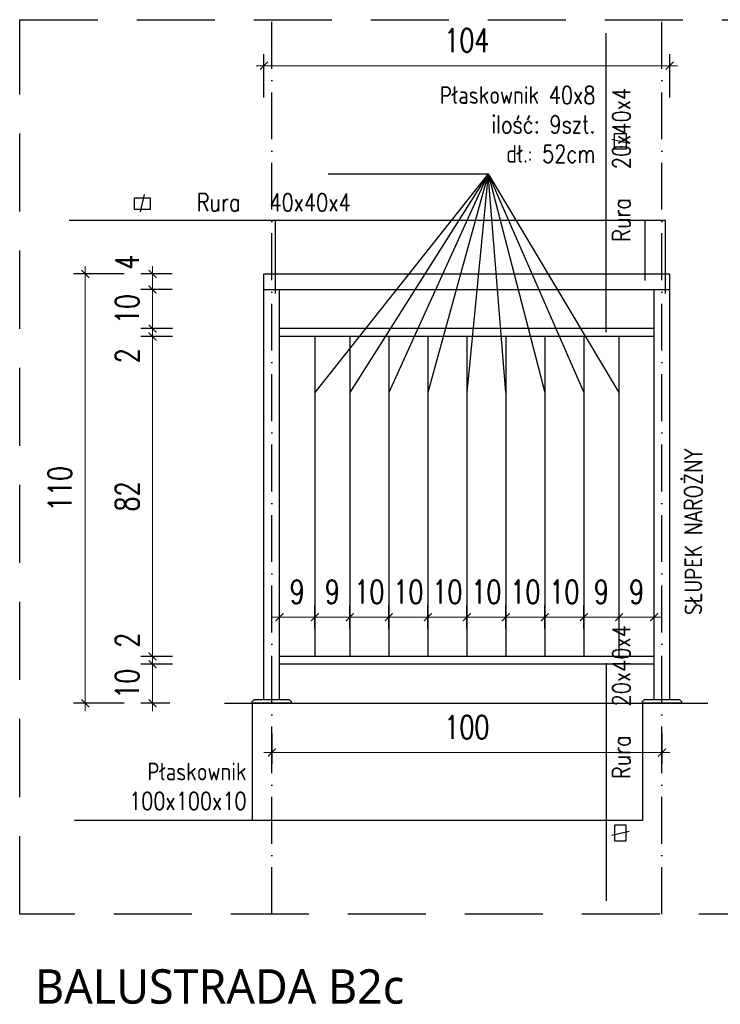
# Model space of a CAD drawing. Header units: millimetres. Extents: x 31969 to 285678, y -69766 to -1123.
# Tile 20 of 161: x 141792 to 142151, y -20421 to -19917. Entities that reach past the tile are written whole.
import ezdxf
from ezdxf.enums import TextEntityAlignment as Align

# ---------------------------------------------------------------- set-up
doc = ezdxf.new("R2010")
doc.units = ezdxf.units.MM
for name, pattern in [('ACAD_ISO03W100', [30, 12, -18]), ('ACAD_ISO10W100', [18, 12, -3, 0, -3]), ('HIDDEN', [0.375, 0.25, -0.125])]:
    doc.linetypes.add(name, pattern=pattern)
for name, color, linetype in [('a-balustrada i pochwyt', 1, 'Continuous'), ('a-balustrady detal', 5, 'Continuous'), ('a-opis 2', 1, 'Continuous'), ('a-osie', 4, 'ACAD_ISO10W100'), ('a-przerywana', 250, 'HIDDEN'), ('a-widokowa', 3, 'Continuous'), ('a-wymiary', 11, 'Continuous')]:
    doc.layers.add(name, color=color, linetype=linetype)
doc.styles.add('PRZEKRÓJ2', font='l_10646.ttf')
doc.styles.add('WYMIAR', font='romans.shx', dxfattribs={"width": 0.8})
doc.styles.add('WYMIARY', font='simplex.shx', dxfattribs={"width": 0.75})
doc.dimstyles.new('MAREK50', dxfattribs={"dimtxt": 12.5, "dimasz": 5, "dimexe": 3, "dimexo": 2, "dimgap": 3.5, "dimtad": 1, "dimdec": 1, "dimdsep": 46, "dimtxsty": 'WYMIARY', "dimblk1": 'ARCHTICK', "dimblk2": 'ARCHTICK', "dimsah": 1, "dimcen": 2.5, "dimdle": 5, "dimadec": 0, "dimazin": 0, "dimtfac": 1, "dimtdec": 1, "dimtmove": 1, "dimatfit": 3, "dimldrblk": 'ARCHTICK', "dimfxl": 0, "dimtolj": 1, "dimtzin": 0, "dimarcsym": 0})

# ---------------------------------------------------------------- blocks, each defined once
blk = doc.blocks.new('_ARCHTICK')
at = {"color": 0, "linetype": 'ByBlock', "const_width": 0.15}
blk.add_lwpolyline([(-0.5, -0.5), (0.5, 0.5)], dxfattribs=at)
blk = doc.blocks.new('*D1144')
at = {"layer": 'a-wymiary', "color": 0, "lineweight": -2, "ltscale": 100}
blk.add_line((139530.02, -20183.36), (139530.02, -20177.47), dxfattribs=at)
at = {"layer": 'a-wymiary', "color": 0, "linetype": 'ACAD_ISO03W100', "lineweight": -2, "ltscale": 100}
blk.add_line((139539.02, -20183.36), (139539.02, -20177.47), dxfattribs=at)
at = {"layer": 'a-wymiary', "color": 0, "lineweight": 0, "ltscale": 100}
blk.add_line((139541.02, -20180.47), (139528.02, -20180.47), dxfattribs=at)
at = {"layer": 'DEFPOINTS', "color": 0, "ltscale": 100}
for p in [(139530.02, -20180.47), (139530.02, -20185.36), (139539.02, -20185.36)]:
    blk.add_point(p, dxfattribs=at)
at = {"layer": 'a-wymiary', "color": 0, "lineweight": 0, "ltscale": 100, "xscale": 2, "yscale": 2, "zscale": 2, "rotation": 180}
blk.add_blockref('_ARCHTICK', (139530.02, -20180.47), dxfattribs=at)
at = {"layer": 'a-wymiary', "color": 0, "lineweight": 0, "ltscale": 100, "xscale": 2, "yscale": 2, "zscale": 2}
blk.add_blockref('_ARCHTICK', (139539.02, -20180.47), dxfattribs=at)
at = {"layer": 'a-wymiary', "color": 0, "ltscale": 100, "insert": (139534.52, -20173.97), "char_height": 6, "attachment_point": 5, "style": 'WYMIARY'}
blk.add_mtext('\\A1;9', dxfattribs=at)
blk = doc.blocks.new('*D1145')
at = {"layer": 'a-wymiary', "color": 0, "lineweight": -2, "ltscale": 100}
blk.add_line((139500.02, -20183.36), (139500.02, -20177.47), dxfattribs=at)
at = {"layer": 'a-wymiary', "color": 0, "linetype": 'ACAD_ISO03W100', "lineweight": -2, "ltscale": 100}
blk.add_line((139510.02, -20183.36), (139510.02, -20177.47), dxfattribs=at)
at = {"layer": 'a-wymiary', "color": 0, "lineweight": 0, "ltscale": 100}
blk.add_line((139512.02, -20180.47), (139498.02, -20180.47), dxfattribs=at)
at = {"layer": 'DEFPOINTS', "color": 0, "ltscale": 100}
for p in [(139500.02, -20180.47), (139500.02, -20185.36), (139510.02, -20185.36)]:
    blk.add_point(p, dxfattribs=at)
at = {"layer": 'a-wymiary', "color": 0, "lineweight": 0, "ltscale": 100, "xscale": 2, "yscale": 2, "zscale": 2, "rotation": 180}
blk.add_blockref('_ARCHTICK', (139500.02, -20180.47), dxfattribs=at)
at = {"layer": 'a-wymiary', "color": 0, "lineweight": 0, "ltscale": 100, "xscale": 2, "yscale": 2, "zscale": 2}
blk.add_blockref('_ARCHTICK', (139510.02, -20180.47), dxfattribs=at)
at = {"layer": 'a-wymiary', "color": 0, "ltscale": 100, "insert": (139505.02, -20173.97), "char_height": 6, "attachment_point": 5, "style": 'WYMIARY'}
blk.add_mtext('\\A1;10', dxfattribs=at)
blk = doc.blocks.new('*D1146')
at = {"layer": 'a-wymiary', "color": 0, "lineweight": -2, "ltscale": 100}
blk.add_line((139490.02, -20183.36), (139490.02, -20177.47), dxfattribs=at)
at = {"layer": 'a-wymiary', "color": 0, "linetype": 'ACAD_ISO03W100', "lineweight": -2, "ltscale": 100}
blk.add_line((139500.02, -20183.36), (139500.02, -20177.47), dxfattribs=at)
at = {"layer": 'a-wymiary', "color": 0, "lineweight": 0, "ltscale": 100}
blk.add_line((139502.02, -20180.47), (139488.02, -20180.47), dxfattribs=at)
at = {"layer": 'DEFPOINTS', "color": 0, "ltscale": 100}
for p in [(139490.02, -20180.47), (139490.02, -20185.36), (139500.02, -20185.36)]:
    blk.add_point(p, dxfattribs=at)
at = {"layer": 'a-wymiary', "color": 0, "lineweight": 0, "ltscale": 100, "xscale": 2, "yscale": 2, "zscale": 2, "rotation": 180}
blk.add_blockref('_ARCHTICK', (139490.02, -20180.47), dxfattribs=at)
at = {"layer": 'a-wymiary', "color": 0, "lineweight": 0, "ltscale": 100, "xscale": 2, "yscale": 2, "zscale": 2}
blk.add_blockref('_ARCHTICK', (139500.02, -20180.47), dxfattribs=at)
at = {"layer": 'a-wymiary', "color": 0, "ltscale": 100, "insert": (139495.02, -20173.97), "char_height": 6, "attachment_point": 5, "style": 'WYMIARY'}
blk.add_mtext('\\A1;10', dxfattribs=at)
blk = doc.blocks.new('*D1147')
at = {"layer": 'a-wymiary', "color": 0, "lineweight": -2, "ltscale": 100}
blk.add_line((139480.02, -20183.36), (139480.02, -20177.47), dxfattribs=at)
at = {"layer": 'a-wymiary', "color": 0, "linetype": 'ACAD_ISO03W100', "lineweight": -2, "ltscale": 100}
blk.add_line((139490.02, -20183.36), (139490.02, -20177.47), dxfattribs=at)
at = {"layer": 'a-wymiary', "color": 0, "lineweight": 0, "ltscale": 100}
blk.add_line((139492.02, -20180.47), (139478.02, -20180.47), dxfattribs=at)
at = {"layer": 'DEFPOINTS', "color": 0, "ltscale": 100}
for p in [(139480.02, -20180.47), (139480.02, -20185.36), (139490.02, -20185.36)]:
    blk.add_point(p, dxfattribs=at)
at = {"layer": 'a-wymiary', "color": 0, "lineweight": 0, "ltscale": 100, "xscale": 2, "yscale": 2, "zscale": 2, "rotation": 180}
blk.add_blockref('_ARCHTICK', (139480.02, -20180.47), dxfattribs=at)
at = {"layer": 'a-wymiary', "color": 0, "lineweight": 0, "ltscale": 100, "xscale": 2, "yscale": 2, "zscale": 2}
blk.add_blockref('_ARCHTICK', (139490.02, -20180.47), dxfattribs=at)
at = {"layer": 'a-wymiary', "color": 0, "ltscale": 100, "insert": (139485.02, -20173.97), "char_height": 6, "attachment_point": 5, "style": 'WYMIARY'}
blk.add_mtext('\\A1;10', dxfattribs=at)
blk = doc.blocks.new('*D1148')
at = {"layer": 'a-wymiary', "color": 0, "lineweight": -2, "ltscale": 100}
blk.add_line((139470.02, -20183.36), (139470.02, -20177.47), dxfattribs=at)
at = {"layer": 'a-wymiary', "color": 0, "linetype": 'ACAD_ISO03W100', "lineweight": -2, "ltscale": 100}
blk.add_line((139480.02, -20183.36), (139480.02, -20177.47), dxfattribs=at)
at = {"layer": 'a-wymiary', "color": 0, "lineweight": 0, "ltscale": 100}
blk.add_line((139482.02, -20180.47), (139468.02, -20180.47), dxfattribs=at)
at = {"layer": 'DEFPOINTS', "color": 0, "ltscale": 100}
for p in [(139470.02, -20180.47), (139470.02, -20185.36), (139480.02, -20185.36)]:
    blk.add_point(p, dxfattribs=at)
at = {"layer": 'a-wymiary', "color": 0, "lineweight": 0, "ltscale": 100, "xscale": 2, "yscale": 2, "zscale": 2, "rotation": 180}
blk.add_blockref('_ARCHTICK', (139470.02, -20180.47), dxfattribs=at)
at = {"layer": 'a-wymiary', "color": 0, "lineweight": 0, "ltscale": 100, "xscale": 2, "yscale": 2, "zscale": 2}
blk.add_blockref('_ARCHTICK', (139480.02, -20180.47), dxfattribs=at)
at = {"layer": 'a-wymiary', "color": 0, "ltscale": 100, "insert": (139475.02, -20173.97), "char_height": 6, "attachment_point": 5, "style": 'WYMIARY'}
blk.add_mtext('\\A1;10', dxfattribs=at)
blk = doc.blocks.new('*D1149')
at = {"layer": 'a-wymiary', "color": 0, "lineweight": -2, "ltscale": 100}
blk.add_line((139461.02, -20183.36), (139461.02, -20177.47), dxfattribs=at)
at = {"layer": 'a-wymiary', "color": 0, "linetype": 'ACAD_ISO03W100', "lineweight": -2, "ltscale": 100}
blk.add_line((139470.02, -20183.36), (139470.02, -20177.47), dxfattribs=at)
at = {"layer": 'a-wymiary', "color": 0, "lineweight": 0, "ltscale": 100}
blk.add_line((139472.02, -20180.47), (139459.02, -20180.47), dxfattribs=at)
at = {"layer": 'DEFPOINTS', "color": 0, "ltscale": 100}
for p in [(139461.02, -20180.47), (139461.02, -20185.36), (139470.02, -20185.36)]:
    blk.add_point(p, dxfattribs=at)
at = {"layer": 'a-wymiary', "color": 0, "lineweight": 0, "ltscale": 100, "xscale": 2, "yscale": 2, "zscale": 2, "rotation": 180}
blk.add_blockref('_ARCHTICK', (139461.02, -20180.47), dxfattribs=at)
at = {"layer": 'a-wymiary', "color": 0, "lineweight": 0, "ltscale": 100, "xscale": 2, "yscale": 2, "zscale": 2}
blk.add_blockref('_ARCHTICK', (139470.02, -20180.47), dxfattribs=at)
at = {"layer": 'a-wymiary', "color": 0, "ltscale": 100, "insert": (139465.52, -20173.97), "char_height": 6, "attachment_point": 5, "style": 'WYMIARY'}
blk.add_mtext('\\A1;9', dxfattribs=at)
blk = doc.blocks.new('*D1150')
at = {"layer": 'a-wymiary', "color": 0, "lineweight": -2, "ltscale": 100}
blk.add_line((139452.02, -20183.36), (139452.02, -20177.47), dxfattribs=at)
at = {"layer": 'a-wymiary', "color": 0, "linetype": 'ACAD_ISO03W100', "lineweight": -2, "ltscale": 100}
blk.add_line((139461.02, -20183.36), (139461.02, -20177.47), dxfattribs=at)
at = {"layer": 'a-wymiary', "color": 0, "lineweight": 0, "ltscale": 100}
blk.add_line((139463.02, -20180.47), (139450.02, -20180.47), dxfattribs=at)
at = {"layer": 'DEFPOINTS', "color": 0, "ltscale": 100}
for p in [(139452.02, -20180.47), (139452.02, -20185.36), (139461.02, -20185.36)]:
    blk.add_point(p, dxfattribs=at)
at = {"layer": 'a-wymiary', "color": 0, "lineweight": 0, "ltscale": 100, "xscale": 2, "yscale": 2, "zscale": 2, "rotation": 180}
blk.add_blockref('_ARCHTICK', (139452.02, -20180.47), dxfattribs=at)
at = {"layer": 'a-wymiary', "color": 0, "lineweight": 0, "ltscale": 100, "xscale": 2, "yscale": 2, "zscale": 2}
blk.add_blockref('_ARCHTICK', (139461.02, -20180.47), dxfattribs=at)
at = {"layer": 'a-wymiary', "color": 0, "ltscale": 100, "insert": (139456.52, -20173.97), "char_height": 6, "attachment_point": 5, "style": 'WYMIARY'}
blk.add_mtext('\\A1;9', dxfattribs=at)
blk = doc.blocks.new('*D1151')
at = {"layer": 'a-wymiary', "color": 0, "lineweight": 0, "ltscale": 100}
blk.add_line((139419.45, -20204.54), (139419.45, -20190.54), dxfattribs=at)
at = {"layer": 'a-wymiary', "color": 0, "lineweight": -2, "ltscale": 100}
blk.add_line((139424.6, -20192.54), (139416.45, -20192.54), dxfattribs=at)
at = {"layer": 'a-wymiary', "color": 0, "linetype": 'ACAD_ISO03W100', "lineweight": -2, "ltscale": 100}
blk.add_line((139423.92, -20202.54), (139416.45, -20202.54), dxfattribs=at)
at = {"layer": 'DEFPOINTS', "color": 0, "ltscale": 100}
for p in [(139419.45, -20192.54), (139426.6, -20192.54), (139425.92, -20202.54)]:
    blk.add_point(p, dxfattribs=at)
at = {"layer": 'a-wymiary', "color": 0, "lineweight": 0, "ltscale": 100, "xscale": 2, "yscale": 2, "zscale": 2}
for p, rotation in [((139419.45, -20192.54), 90), ((139419.45, -20202.54), 270)]:
    blk.add_blockref('_ARCHTICK', p, dxfattribs=dict(at, rotation=rotation))
at = {"layer": 'a-wymiary', "color": 0, "ltscale": 100, "insert": (139412.95, -20197.54), "char_height": 6, "attachment_point": 5, "rotation": 90, "style": 'WYMIARY'}
blk.add_mtext('\\A1;10', dxfattribs=at)
blk = doc.blocks.new('*D1152')
at = {"layer": 'a-wymiary', "color": 0, "lineweight": 0, "ltscale": 100}
for p, q in [((139419.45, -20190.54), (139419.45, -20188.54)), ((139419.45, -20192.54), (139419.45, -20190.54)), ((139419.45, -20192.54), (139419.45, -20194.54))]:
    blk.add_line(p, q, dxfattribs=at)
at = {"layer": 'a-wymiary', "color": 0, "lineweight": -2, "ltscale": 100}
blk.add_line((139424.6, -20190.54), (139416.45, -20190.54), dxfattribs=at)
at = {"layer": 'a-wymiary', "color": 0, "linetype": 'ACAD_ISO03W100', "lineweight": -2, "ltscale": 100}
blk.add_line((139424.6, -20192.54), (139416.45, -20192.54), dxfattribs=at)
at = {"layer": 'DEFPOINTS', "color": 0, "ltscale": 100}
for p in [(139419.45, -20190.54), (139426.6, -20190.54), (139426.6, -20192.54)]:
    blk.add_point(p, dxfattribs=at)
at = {"layer": 'a-wymiary', "color": 0, "lineweight": 0, "ltscale": 100, "xscale": 2, "yscale": 2, "zscale": 2}
for p, rotation in [((139419.45, -20190.54), 270), ((139419.45, -20192.54), 90)]:
    blk.add_blockref('_ARCHTICK', p, dxfattribs=dict(at, rotation=rotation))
at = {"layer": 'a-wymiary', "color": 0, "ltscale": 100, "insert": (139412.95, -20186.37), "char_height": 6, "attachment_point": 5, "rotation": 90, "style": 'WYMIARY'}
blk.add_mtext('\\A1;2', dxfattribs=at)
blk = doc.blocks.new('*D1153')
at = {"layer": 'a-wymiary', "color": 0, "lineweight": -2, "ltscale": 100}
blk.add_line((139424.6, -20108.54), (139416.45, -20108.54), dxfattribs=at)
at = {"layer": 'a-wymiary', "color": 0, "lineweight": 0, "ltscale": 100}
blk.add_line((139419.45, -20192.54), (139419.45, -20106.54), dxfattribs=at)
at = {"layer": 'a-wymiary', "color": 0, "linetype": 'ACAD_ISO03W100', "lineweight": -2, "ltscale": 100}
blk.add_line((139424.6, -20190.54), (139416.45, -20190.54), dxfattribs=at)
at = {"layer": 'DEFPOINTS', "color": 0, "ltscale": 100}
for p in [(139419.45, -20108.54), (139426.6, -20108.54), (139426.6, -20190.54)]:
    blk.add_point(p, dxfattribs=at)
at = {"layer": 'a-wymiary', "color": 0, "lineweight": 0, "ltscale": 100, "xscale": 2, "yscale": 2, "zscale": 2}
for p, rotation in [((139419.45, -20108.54), 90), ((139419.45, -20190.54), 270)]:
    blk.add_blockref('_ARCHTICK', p, dxfattribs=dict(at, rotation=rotation))
at = {"layer": 'a-wymiary', "color": 0, "ltscale": 100, "insert": (139412.95, -20149.54), "char_height": 6, "attachment_point": 5, "rotation": 90, "style": 'WYMIARY'}
blk.add_mtext('\\A1;82', dxfattribs=at)
blk = doc.blocks.new('*D1154')
at = {"layer": 'a-wymiary', "color": 0, "lineweight": 0, "ltscale": 100}
for p, q in [((139419.45, -20106.54), (139419.45, -20104.54)), ((139419.45, -20108.54), (139419.45, -20106.54)), ((139419.45, -20108.54), (139419.45, -20110.54))]:
    blk.add_line(p, q, dxfattribs=at)
at = {"layer": 'a-wymiary', "color": 0, "lineweight": -2, "ltscale": 100}
blk.add_line((139424.6, -20106.54), (139416.45, -20106.54), dxfattribs=at)
at = {"layer": 'a-wymiary', "color": 0, "linetype": 'ACAD_ISO03W100', "lineweight": -2, "ltscale": 100}
blk.add_line((139424.6, -20108.54), (139416.45, -20108.54), dxfattribs=at)
at = {"layer": 'DEFPOINTS', "color": 0, "ltscale": 100}
for p in [(139419.45, -20106.54), (139426.6, -20106.54), (139426.6, -20108.54)]:
    blk.add_point(p, dxfattribs=at)
at = {"layer": 'a-wymiary', "color": 0, "lineweight": 0, "ltscale": 100, "xscale": 2, "yscale": 2, "zscale": 2}
for p, rotation in [((139419.45, -20106.54), 270), ((139419.45, -20108.54), 90)]:
    blk.add_blockref('_ARCHTICK', p, dxfattribs=dict(at, rotation=rotation))
at = {"layer": 'a-wymiary', "color": 0, "ltscale": 100, "insert": (139412.95, -20113.5), "char_height": 6, "attachment_point": 5, "rotation": 90, "style": 'WYMIARY'}
blk.add_mtext('\\A1;2', dxfattribs=at)
blk = doc.blocks.new('*D1155')
at = {"layer": 'a-wymiary', "color": 0, "lineweight": 0, "ltscale": 100}
blk.add_line((139419.45, -20108.54), (139419.45, -20094.54), dxfattribs=at)
at = {"layer": 'a-wymiary', "color": 0, "lineweight": -2, "ltscale": 100}
blk.add_line((139424.52, -20096.54), (139416.45, -20096.54), dxfattribs=at)
at = {"layer": 'a-wymiary', "color": 0, "linetype": 'ACAD_ISO03W100', "lineweight": -2, "ltscale": 100}
blk.add_line((139424.6, -20106.54), (139416.45, -20106.54), dxfattribs=at)
at = {"layer": 'DEFPOINTS', "color": 0, "ltscale": 100}
for p in [(139419.45, -20096.54), (139426.52, -20096.54), (139426.6, -20106.54)]:
    blk.add_point(p, dxfattribs=at)
at = {"layer": 'a-wymiary', "color": 0, "lineweight": 0, "ltscale": 100, "xscale": 2, "yscale": 2, "zscale": 2}
for p, rotation in [((139419.45, -20096.54), 90), ((139419.45, -20106.54), 270)]:
    blk.add_blockref('_ARCHTICK', p, dxfattribs=dict(at, rotation=rotation))
at = {"layer": 'a-wymiary', "color": 0, "ltscale": 100, "insert": (139412.95, -20101.54), "char_height": 6, "attachment_point": 5, "rotation": 90, "style": 'WYMIARY'}
blk.add_mtext('\\A1;10', dxfattribs=at)
blk = doc.blocks.new('*D1156')
at = {"layer": 'a-wymiary', "color": 0, "lineweight": 0, "ltscale": 100}
for p, q in [((139419.45, -20092.54), (139419.45, -20090.54)), ((139419.45, -20096.54), (139419.45, -20092.54)), ((139419.45, -20096.54), (139419.45, -20098.54))]:
    blk.add_line(p, q, dxfattribs=at)
at = {"layer": 'a-wymiary', "color": 0, "lineweight": -2, "ltscale": 100}
blk.add_line((139424.52, -20092.54), (139416.45, -20092.54), dxfattribs=at)
at = {"layer": 'a-wymiary', "color": 0, "linetype": 'ACAD_ISO03W100', "lineweight": -2, "ltscale": 100}
blk.add_line((139424.52, -20096.54), (139416.45, -20096.54), dxfattribs=at)
at = {"layer": 'DEFPOINTS', "color": 0, "ltscale": 100}
for p in [(139419.45, -20092.54), (139426.52, -20092.54), (139426.52, -20096.54)]:
    blk.add_point(p, dxfattribs=at)
at = {"layer": 'a-wymiary', "color": 0, "lineweight": 0, "ltscale": 100, "xscale": 2, "yscale": 2, "zscale": 2}
for p, rotation in [((139419.45, -20092.54), 270), ((139419.45, -20096.54), 90)]:
    blk.add_blockref('_ARCHTICK', p, dxfattribs=dict(at, rotation=rotation))
at = {"layer": 'a-wymiary', "color": 0, "ltscale": 100, "insert": (139412.95, -20089.54), "char_height": 6, "attachment_point": 5, "rotation": 90, "style": 'WYMIARY'}
blk.add_mtext('\\A1;4', dxfattribs=at)
blk = doc.blocks.new('*D1157')
at = {"layer": 'a-wymiary', "color": 0, "lineweight": 0, "ltscale": 100}
blk.add_line((139402.21, -20090.54), (139402.21, -20204.54), dxfattribs=at)
at = {"layer": 'a-wymiary', "color": 0, "linetype": 'ACAD_ISO03W100', "lineweight": -2, "ltscale": 100}
blk.add_line((139412.21, -20092.54), (139399.21, -20092.54), dxfattribs=at)
at = {"layer": 'a-wymiary', "color": 0, "lineweight": -2, "ltscale": 100}
blk.add_line((139412.21, -20202.54), (139399.21, -20202.54), dxfattribs=at)
at = {"layer": 'DEFPOINTS', "color": 0, "ltscale": 100}
for p in [(139448.52, -20092.54), (139402.21, -20202.54), (139444.02, -20202.54)]:
    blk.add_point(p, dxfattribs=at)
at = {"layer": 'a-wymiary', "color": 0, "lineweight": 0, "ltscale": 100, "xscale": 2, "yscale": 2, "zscale": 2}
for p, rotation in [((139402.21, -20092.54), 90), ((139402.21, -20202.54), 270)]:
    blk.add_blockref('_ARCHTICK', p, dxfattribs=dict(at, rotation=rotation))
at = {"layer": 'a-wymiary', "color": 0, "ltscale": 100, "insert": (139395.71, -20147.54), "char_height": 6, "attachment_point": 5, "rotation": 90, "style": 'WYMIARY'}
blk.add_mtext('\\A1;110', dxfattribs=at)
blk = doc.blocks.new('*D1158')
at = {"layer": 'a-wymiary', "color": 0, "lineweight": -2, "ltscale": 100}
blk.add_line((139539.02, -20183.36), (139539.02, -20177.47), dxfattribs=at)
at = {"layer": 'a-wymiary', "color": 0, "linetype": 'ACAD_ISO03W100', "lineweight": -2, "ltscale": 100}
blk.add_line((139548.02, -20183.36), (139548.02, -20177.47), dxfattribs=at)
at = {"layer": 'a-wymiary', "color": 0, "lineweight": 0, "ltscale": 100}
blk.add_line((139550.02, -20180.47), (139537.02, -20180.47), dxfattribs=at)
at = {"layer": 'DEFPOINTS', "color": 0, "ltscale": 100}
for p in [(139539.02, -20180.47), (139539.02, -20185.36), (139548.02, -20185.36)]:
    blk.add_point(p, dxfattribs=at)
at = {"layer": 'a-wymiary', "color": 0, "lineweight": 0, "ltscale": 100, "xscale": 2, "yscale": 2, "zscale": 2, "rotation": 180}
blk.add_blockref('_ARCHTICK', (139539.02, -20180.47), dxfattribs=at)
at = {"layer": 'a-wymiary', "color": 0, "lineweight": 0, "ltscale": 100, "xscale": 2, "yscale": 2, "zscale": 2}
blk.add_blockref('_ARCHTICK', (139548.02, -20180.47), dxfattribs=at)
at = {"layer": 'a-wymiary', "color": 0, "ltscale": 100, "insert": (139543.52, -20173.97), "char_height": 6, "attachment_point": 5, "style": 'WYMIARY'}
blk.add_mtext('\\A1;9', dxfattribs=at)
blk = doc.blocks.new('*D1159')
at = {"layer": 'a-wymiary', "color": 0, "linetype": 'ACAD_ISO03W100', "lineweight": -2, "ltscale": 100}
blk.add_line((139450.02, -20210.27), (139450.02, -20218.17), dxfattribs=at)
at = {"layer": 'a-wymiary', "color": 0, "lineweight": -2, "ltscale": 100}
blk.add_line((139550.02, -20210.27), (139550.02, -20218.17), dxfattribs=at)
at = {"layer": 'a-wymiary', "color": 0, "lineweight": 0, "ltscale": 100}
blk.add_line((139448.02, -20215.17), (139552.02, -20215.17), dxfattribs=at)
at = {"layer": 'DEFPOINTS', "color": 0, "ltscale": 100}
for p in [(139450.02, -20208.27), (139550.02, -20208.27), (139550.02, -20215.17)]:
    blk.add_point(p, dxfattribs=at)
at = {"layer": 'a-wymiary', "color": 0, "lineweight": 0, "ltscale": 100, "xscale": 2, "yscale": 2, "zscale": 2, "rotation": 180}
blk.add_blockref('_ARCHTICK', (139450.02, -20215.17), dxfattribs=at)
at = {"layer": 'a-wymiary', "color": 0, "lineweight": 0, "ltscale": 100, "xscale": 2, "yscale": 2, "zscale": 2}
blk.add_blockref('_ARCHTICK', (139550.02, -20215.17), dxfattribs=at)
at = {"layer": 'a-wymiary', "color": 0, "ltscale": 100, "insert": (139500.02, -20208.67), "char_height": 6, "attachment_point": 5, "style": 'WYMIARY'}
blk.add_mtext('\\A1;100', dxfattribs=at)
blk = doc.blocks.new('*D1160')
at = {"layer": 'a-wymiary', "color": 0, "lineweight": -2, "ltscale": 100}
blk.add_line((139520.02, -20183.36), (139520.02, -20177.47), dxfattribs=at)
at = {"layer": 'a-wymiary', "color": 0, "linetype": 'ACAD_ISO03W100', "lineweight": -2, "ltscale": 100}
blk.add_line((139530.02, -20183.36), (139530.02, -20177.47), dxfattribs=at)
at = {"layer": 'a-wymiary', "color": 0, "lineweight": 0, "ltscale": 100}
blk.add_line((139532.02, -20180.47), (139518.02, -20180.47), dxfattribs=at)
at = {"layer": 'DEFPOINTS', "color": 0, "ltscale": 100}
for p in [(139520.02, -20180.47), (139520.02, -20185.36), (139530.02, -20185.36)]:
    blk.add_point(p, dxfattribs=at)
at = {"layer": 'a-wymiary', "color": 0, "lineweight": 0, "ltscale": 100, "xscale": 2, "yscale": 2, "zscale": 2, "rotation": 180}
blk.add_blockref('_ARCHTICK', (139520.02, -20180.47), dxfattribs=at)
at = {"layer": 'a-wymiary', "color": 0, "lineweight": 0, "ltscale": 100, "xscale": 2, "yscale": 2, "zscale": 2}
blk.add_blockref('_ARCHTICK', (139530.02, -20180.47), dxfattribs=at)
at = {"layer": 'a-wymiary', "color": 0, "ltscale": 100, "insert": (139525.02, -20173.97), "char_height": 6, "attachment_point": 5, "style": 'WYMIARY'}
blk.add_mtext('\\A1;10', dxfattribs=at)
blk = doc.blocks.new('*D1161')
at = {"layer": 'a-wymiary', "color": 0, "lineweight": -2, "ltscale": 100}
blk.add_line((139510.02, -20183.36), (139510.02, -20177.47), dxfattribs=at)
at = {"layer": 'a-wymiary', "color": 0, "linetype": 'ACAD_ISO03W100', "lineweight": -2, "ltscale": 100}
blk.add_line((139520.02, -20183.36), (139520.02, -20177.47), dxfattribs=at)
at = {"layer": 'a-wymiary', "color": 0, "lineweight": 0, "ltscale": 100}
blk.add_line((139522.02, -20180.47), (139508.02, -20180.47), dxfattribs=at)
at = {"layer": 'DEFPOINTS', "color": 0, "ltscale": 100}
for p in [(139510.02, -20180.47), (139510.02, -20185.36), (139520.02, -20185.36)]:
    blk.add_point(p, dxfattribs=at)
at = {"layer": 'a-wymiary', "color": 0, "lineweight": 0, "ltscale": 100, "xscale": 2, "yscale": 2, "zscale": 2, "rotation": 180}
blk.add_blockref('_ARCHTICK', (139510.02, -20180.47), dxfattribs=at)
at = {"layer": 'a-wymiary', "color": 0, "lineweight": 0, "ltscale": 100, "xscale": 2, "yscale": 2, "zscale": 2}
blk.add_blockref('_ARCHTICK', (139520.02, -20180.47), dxfattribs=at)
at = {"layer": 'a-wymiary', "color": 0, "ltscale": 100, "insert": (139515.02, -20173.97), "char_height": 6, "attachment_point": 5, "style": 'WYMIARY'}
blk.add_mtext('\\A1;10', dxfattribs=at)
blk = doc.blocks.new('*D1143')
at = {"layer": 'a-wymiary', "color": 0, "linetype": 'ACAD_ISO03W100', "lineweight": -2, "ltscale": 100}
blk.add_line((139448.02, -20047.33), (139448.02, -20036.18), dxfattribs=at)
at = {"layer": 'a-wymiary', "color": 0, "lineweight": -2, "ltscale": 100}
blk.add_line((139552.02, -20047.33), (139552.02, -20036.18), dxfattribs=at)
at = {"layer": 'a-wymiary', "color": 0, "lineweight": 0, "ltscale": 100}
blk.add_line((139446.02, -20039.18), (139554.02, -20039.18), dxfattribs=at)
at = {"layer": 'DEFPOINTS', "color": 0, "ltscale": 100}
for p in [(139552.02, -20039.18), (139448.02, -20049.33), (139552.02, -20049.33)]:
    blk.add_point(p, dxfattribs=at)
at = {"layer": 'a-wymiary', "color": 0, "lineweight": 0, "ltscale": 100, "xscale": 2, "yscale": 2, "zscale": 2, "rotation": 180}
blk.add_blockref('_ARCHTICK', (139448.02, -20039.18), dxfattribs=at)
at = {"layer": 'a-wymiary', "color": 0, "lineweight": 0, "ltscale": 100, "xscale": 2, "yscale": 2, "zscale": 2}
blk.add_blockref('_ARCHTICK', (139552.02, -20039.18), dxfattribs=at)
at = {"layer": 'a-wymiary', "color": 0, "ltscale": 100, "insert": (139500.02, -20032.68), "char_height": 6, "attachment_point": 5, "style": 'WYMIARY'}
blk.add_mtext('\\A1;104', dxfattribs=at)
blk = doc.blocks.new('A$C36CD4FA8')
at = {"layer": 'a-balustrady detal', "ltscale": 0.5}
for p, q in [((62.61, 76), (62.61, 185)), ((62.61, 185), (166.61, 185)), ((166.61, 76), (166.61, 185)), ((62.61, 181), (166.61, 181)), ((66.61, 76), (66.61, 181)), ((162.61, 76), (162.61, 181)), ((162.61, 171), (66.61, 171)), ((162.61, 169), (66.61, 169)), ((75.61, 169), (75.61, 87)), ((84.61, 169), (84.61, 87)), ((94.61, 169), (94.61, 87)), ((104.61, 169), (104.61, 87)), ((114.61, 169), (114.61, 87)), ((124.61, 169), (124.61, 87)), ((134.61, 169), (134.61, 87)), ((144.61, 169), (144.61, 87)), ((153.61, 169), (153.61, 87)), ((162.61, 87), (66.61, 87)), ((162.61, 85), (66.61, 85))]:
    blk.add_line(p, q, dxfattribs=at)
for points in [[(69.61, 75), (59.61, 75), (59.61, 75.5), (60.11, 76), (69.11, 76), (69.61, 75.5)], [(169.61, 75), (159.61, 75), (159.61, 75.5), (160.11, 76), (169.11, 76), (169.61, 75.5)]]:
    blk.add_lwpolyline(points, close=True, dxfattribs=at)
at = {"layer": 'a-opis 2', "ltscale": 0.1}
for p, q in [((150.36, 170.12), (150.36, 246.72)), ((120.11, 210.68), (75.61, 154.6)), ((79.05, 210.68), (120.11, 210.68)), ((120.11, 210.68), (84.61, 154.6)), ((120.11, 210.68), (94.61, 154.6)), ((120.11, 210.68), (104.61, 154.6)), ((120.11, 210.68), (114.61, 154.6)), ((124.61, 154.6), (120.11, 210.68)), ((120.11, 210.68), (144.61, 154.6)), ((120.11, 210.68), (153.61, 154.6)), ((120.11, 210.68), (134.61, 154.6)), ((165.54, 198.66), (12.69, 198.66)), ((65.54, 179.97), (65.54, 198.66)), ((160.27, 198.66), (160.27, 183.35)), ((165.54, 179.97), (165.54, 198.66)), ((150.36, 85.26), (150.36, 24.38)), ((59.61, 75), (59.61, 44.98)), ((159.61, 75), (159.61, 44.98)), ((159.61, 44.98), (14.01, 44.98))]:
    blk.add_line(p, q, dxfattribs=at)
for points in [[(151.78, 219.51), (156.22, 218.51)], [(155.44, 217.01), (152.44, 217.01), (152.44, 221.01), (155.44, 221.01), (155.44, 217.01)], [(33.46, 204.54), (33.46, 201.54), (29.46, 201.54), (29.46, 204.54), (33.46, 204.54)], [(30.96, 200.89), (31.96, 205.32)], [(155.44, 43.75), (152.44, 43.75), (152.44, 39.75), (155.44, 39.75), (155.44, 43.75)], [(151.78, 41.25), (156.22, 42.25)]]:
    blk.add_lwpolyline(points, dxfattribs=at)
at = {"layer": 'a-osie'}
for p, q in [((64.61, 20.98), (64.61, 250.15)), ((164.61, 20.98), (164.61, 250.15))]:
    blk.add_line(p, q, dxfattribs=at)
at = {"layer": 'a-przerywana', "color": 3, "ltscale": 80}
blk.add_lwpolyline([(0, 250.15), (554.11, 250.15), (554.11, 20.98), (0, 20.98)], close=True, dxfattribs=at)
at = {"layer": 'a-widokowa'}
blk.add_line((52.47, 75), (176.36, 75), dxfattribs=at)
at = {"layer": 'a-opis 2', "ltscale": 0.1, "char_height": 4.5269, "attachment_point": 3, "style": 'WYMIAR'}
for s, insert, width in [('Płaskownik 40x8\\Pilość: 9szt.\\Pdł.: 52cm', (147.58, 233.11), 94.9255), ('Rura   40x40x4', (84.83, 205.6), 96.9255), ('Płaskownik 100x100x10', (58.16, 59.78), 53.599)]:
    blk.add_mtext(s, dxfattribs=dict(at, insert=insert, width=width))
at = {"layer": 'a-opis 2', "ltscale": 0.1, "char_height": 4.5269, "width": 94.9255, "rotation": 90, "style": 'WYMIAR'}
for s, insert, attachment_point in [('{\\W5.47498; }Rura   20x40x4', (156.5, 176.25), 7), ('{\\W5.13212; }SŁUPEK NAROŻNY', (174.94, 81.68), 7), ('Rura   20x40x4', (156.5, 95.01), 9)]:
    blk.add_mtext(s, dxfattribs=dict(at, insert=insert, attachment_point=attachment_point))
at = {"layer": 'a-wymiary', "ltscale": 100}
for base, p1, p2, angle, picture, middle in [((166.61, 238.37), (62.61, 228.22), (166.61, 228.22), 180, '*D1143', (114.61, 244.87)), ((16.8, 75), (63.11, 185), (58.61, 75), 90, '*D1157', (10.3, 130)), ((34.04, 169), (41.19, 87), (41.19, 169), 90, '*D1153', (27.54, 128)), ((164.61, 62.38), (64.61, 69.28), (164.61, 69.28), 180, '*D1159', (114.61, 68.88))]:
    dim = blk.add_linear_dim(base=base, p1=p1, p2=p2, angle=angle, dimstyle='MAREK50', override={"dimtxt": 6, "dimasz": 2, "dimdle": 2, "dimfxl": 10, "dimfxlon": 1, "dimlwd": 0}, dxfattribs=at)
    dim.commit()
    dim.dimension.update_dxf_attribs({"geometry": picture, "text_midpoint": middle, "insert": (-139385.4, 20277.54)})
for base, p1, p2, angle, picture, middle in [((34.04, 185), (41.12, 181), (41.12, 185), 90, '*D1156', (34.04, 188)), ((34.04, 181), (41.19, 171), (41.12, 181), 90, '*D1155', (34.04, 176)), ((34.04, 171), (41.19, 169), (41.19, 171), 90, '*D1154', (34.04, 164.04)), ((66.61, 97.08), (75.61, 92.18), (66.61, 92.18), 180, '*D1150', (71.11, 97.08)), ((75.61, 97.08), (84.61, 92.18), (75.61, 92.18), 180, '*D1149', (80.11, 97.08)), ((84.61, 97.08), (94.61, 92.18), (84.61, 92.18), 180, '*D1148', (89.61, 97.08)), ((94.61, 97.08), (104.61, 92.18), (94.61, 92.18), 180, '*D1147', (99.61, 97.08)), ((104.61, 97.08), (114.61, 92.18), (104.61, 92.18), 180, '*D1146', (109.61, 97.08)), ((114.61, 97.08), (124.61, 92.18), (114.61, 92.18), 180, '*D1145', (119.61, 97.08)), ((124.61, 97.08), (134.61, 92.18), (124.61, 92.18), 180, '*D1161', (129.61, 97.08)), ((134.61, 97.08), (144.61, 92.18), (134.61, 92.18), 180, '*D1160', (139.61, 97.08)), ((144.61, 97.08), (153.61, 92.18), (144.61, 92.18), 180, '*D1144', (149.11, 97.08)), ((153.61, 97.08), (162.61, 92.18), (153.61, 92.18), 180, '*D1158', (158.11, 97.08)), ((34.04, 87), (41.19, 85), (41.19, 87), 90, '*D1152', (34.04, 91.17)), ((34.04, 85), (40.51, 75), (41.19, 85), 90, '*D1151', (34.04, 80))]:
    dim = blk.add_linear_dim(base=base, p1=p1, p2=p2, angle=angle, dimstyle='MAREK50', override={"dimtxt": 6, "dimasz": 2, "dimdle": 2, "dimfxl": 10, "dimfxlon": 1, "dimlwd": 0}, dxfattribs=at)
    dim.commit()
    dim.dimension.update_dxf_attribs({"geometry": picture, "text_midpoint": middle, "dimtype": 128, "insert": (-139385.4, 20277.54)})

msp = doc.modelspace()

# ---------------------------------------------------------------- block references
at = {"layer": 'a-balustrada i pochwyt', "ltscale": 100, "xscale": 2, "yscale": 2, "zscale": 2}
msp.add_blockref('A$C36CD4FA8', (141792.04, -20416.94), dxfattribs=at)

# ---------------------------------------------------------------- texts
at = {"layer": 'a-opis 2', "ltscale": 40, "style": 'PRZEKRÓJ2'}
msp.add_text('BALUSTRADA B2c', height=17.6356, dxfattribs=at).set_placement((141894.56, -20412.05), align=Align.MIDDLE_CENTER)

doc.saveas('drawing.dxf')
